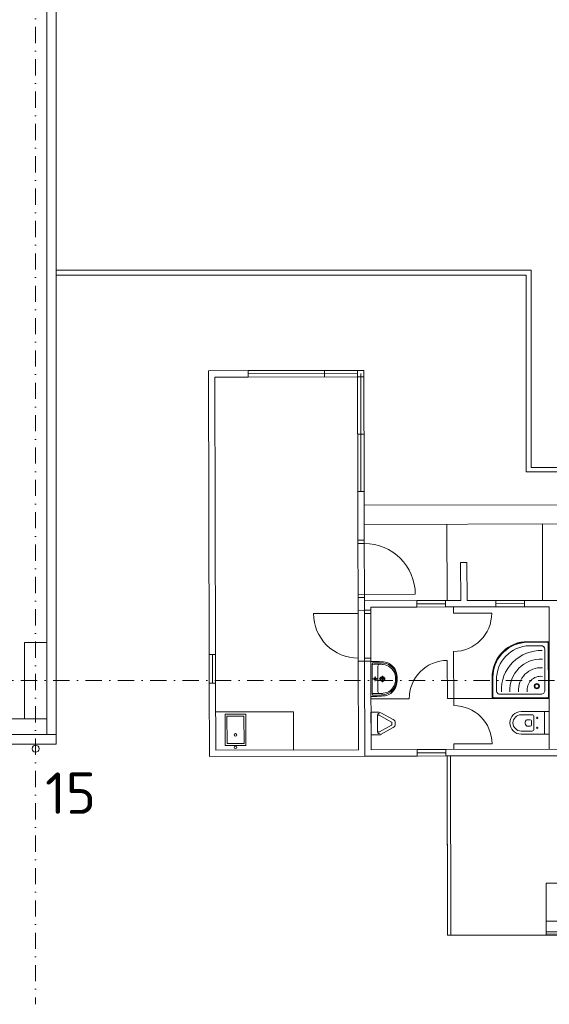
# Model space of a CAD drawing. Header units: millimetres. Extents: x -385852 to 693036, y -525006 to 444206.
# Tile 22 of 156: x 138300 to 146620, y -5085 to 10379. Entities that reach past the tile are written whole.
import ezdxf

# ---------------------------------------------------------------- set-up
doc = ezdxf.new("R2010")
doc.units = ezdxf.units.MM
doc.linetypes.add('CENTERX2', pattern=[101.6, 63.5, -12.7, 12.7, -12.7])
doc.linetypes.add('DASHDOT', pattern=[25.4, 12.7, -6.35, 0, -6.35])
for name, color, linetype, lineweight in [('A99_N_kce-rez-sil', 6, 'Continuous', 18), ('A99_N_osy', 7, 'CENTERX2', 9), ('A99_N_txt-popis-200', 240, 'Continuous', 5), ('A99_S_kce-pohl', 61, 'Continuous', 5), ('A99_S_kce-rez-sil', 7, 'Continuous', 15), ('A99_S_kce-rez-ten', 6, 'Continuous', 9), ('A99_S_sloupy', 7, 'Continuous', 5)]:
    doc.layers.add(name, color=color, linetype=linetype, lineweight=lineweight)
doc.styles.add('ad_popis 100', font='isocpeur.ttf', dxfattribs={"height": 200})

# ---------------------------------------------------------------- blocks, each defined once
blk = doc.blocks.new('wc-pud')
at = {"lineweight": 5}
for p, q in [((-178, -442), (-178, 0)), ((-178, 0), (178, 0)), ((178, 0), (178, -442)), ((-178, -75), (178, -75)), ((-128, -442), (-128, -270)), ((-98, -240), (98, -240)), ((-92, -190), (-62, -190)), ((-78, -175), (-78, -205)), ((-50, -300), (-50, -352)), ((-30, -280), (30, -280)), ((50, -300), (50, -352)), ((62, -190), (92, -190)), ((78, -175), (78, -205)), ((128, -270), (128, -442))]:
    blk.add_line(p, q, dxfattribs=at)
for centre in [(-78, -190), (78, -190)]:
    blk.add_circle(centre, 7.5, dxfattribs=at)
for centre, radius, start, end in [((-98, -270), 30, 90, 180), ((-30, -300), 20, 90, 180), ((30, -300), 20, 0, 90), ((98, -270), 30, 0, 90), ((0, -442), 178, 180, 0), ((0, -442), 128, 180, 0), ((2, -318), 61.7, 213.2659, 268.4872), ((-2, -318), 61.7, 271.5128, 326.7341)]:
    blk.add_arc(centre, radius, start, end, dxfattribs=at)
blk = doc.blocks.new('rohova-kruh90')
at = {"lineweight": 0}
for points in [[(0, 0), (874, 0, 0.40794), (896, 22), (896, 330, 0.390394), (391, 892), (22, 896, 0.409143), (0, 874)], [(7, 22, 0.406743), (22, 7), (874, 7, 0.406734), (889, 22), (889, 330, 0.39027), (391, 885), (22, 889, 0.40753), (7, 874)], [(13, 22, 0.404377), (22, 13), (874, 13, 0.404372), (883, 22), (883, 330, 0.390143), (391, 878), (22, 883, 0.404372), (13, 874)], [(125, 829, 0.407116), (67, 771), (67, 125, 0.41872), (125, 67), (771, 67, 0.418721), (829, 125), (829, 289, 0.409609), (305, 829)]]:
    blk.add_lwpolyline(points, format="xyb", close=True, dxfattribs=at)
for radius in [41.1, 30.3]:
    blk.add_circle((193, 193), radius, dxfattribs=at)
for radius, start, end in [(620, 357.6545, 92.364), (485, 356.9971, 93.0214), (350, 355.833, 94.1855), (216, 353.2059, 96.8126)]:
    blk.add_arc((132, 132), radius, start, end, dxfattribs=at)
blk = doc.blocks.new('800-100')
at = {"linetype": 'Continuous', "lineweight": 0}
for p, q in [((0, -100), (0, 800)), ((50, 0), (-850, 0)), ((-800, -100), (-800, 0)), ((50, -100), (-850, -100))]:
    blk.add_line(p, q, dxfattribs=at)
blk.add_arc((0, 0), 800, 90, 180, dxfattribs=at)

msp = doc.modelspace()

# ---------------------------------------------------------------- linework, layer by layer
at = {"layer": 'A99_N_kce-rez-sil', "linetype": 'Continuous'}
for p in [(138875.5457, -850), (138875, -850)]:
    msp.add_line(p, (138875, -1000), dxfattribs=at)
for points in [[(113550, -850), (138875.5457, -850)], [(113550, -1000), (138875, -1000)]]:
    msp.add_lwpolyline(points, dxfattribs=at)
at = {"layer": 'A99_N_kce-rez-sil', "linetype": 'Continuous', "lineweight": 15}
msp.add_circle((138550, -1070), 55, dxfattribs=at)
at = {"layer": 'A99_N_osy', "linetype": 'DASHDOT', "ltscale": 20}
for p, q in [((138550, 100200), (138550, -5085)), ((187349.6209, 0), (-3600, 0))]:
    msp.add_line(p, q, dxfattribs=at)
at = {"layer": 'A99_S_kce-pohl'}
msp.add_line((114800, -600), (138630, -600), dxfattribs=at)
at = {"layer": 'A99_S_kce-rez-sil', "linetype": 'Continuous'}
for p, q in [((138725.5457, -200), (138725.5457, 11775)), ((138875.5457, -850), (138875.5457, 11775)), ((138725.5457, -600), (138725.5457, -850))]:
    msp.add_line(p, q, dxfattribs=at)
at = {"layer": 'A99_S_kce-rez-ten', "lineweight": 9, "ltscale": 2}
for p, q in [((141267.57, 4865.6513), (141887.5686, 4866.963)), ((141887.5686, 4866.963), (141267.57, 4865.6513)), ((141267.57, 4865.6513), (141887.5686, 4866.963)), ((141887.5686, 4866.963), (141267.57, 4865.6513)), ((141277.0016, 407.6613), (141267.57, 4865.6513)), ((141277.0016, 407.6613), (141267.57, 4865.6513)), ((143707.5645, 4870.8135), (141887.5686, 4866.963)), ((143707.5645, 4870.8135), (141887.5686, 4866.963)), ((141887.7801, 4766.9633), (141887.5686, 4866.963)), ((141887.7801, 4766.9633), (141887.5686, 4866.963)), ((141887.6743, 4816.9631), (143607.6705, 4820.6021)), ((141887.6743, 4816.9631), (143607.6705, 4820.6021)), ((143087.7774, 4769.5021), (143087.5659, 4869.5018)), ((143087.7774, 4769.5021), (143087.5659, 4869.5018)), ((143661.5844, 2970.712), (143657.6704, 4820.7079)), ((143661.5844, 2970.712), (143657.6704, 4820.7079)), ((143711.5843, 2970.8178), (143707.5645, 4870.8135)), ((143707.5645, 4870.8135), (143711.5843, 2970.8178)), ((143707.7761, 4770.8138), (143707.5645, 4870.8135)), ((143711.5843, 2970.8178), (143707.5645, 4870.8135)), ((143707.5645, 4870.8135), (143711.5843, 2970.8178)), ((143707.7761, 4770.8138), (143707.5645, 4870.8135)), ((141887.7801, 4766.9633), (141367.7813, 4765.8631)), ((141887.7801, 4766.9633), (141367.7813, 4765.8631)), ((141367.7813, 4765.8631), (141377.0014, 407.8729)), ((141367.7813, 4765.8631), (141377.0014, 407.8729)), ((143607.7763, 4770.6022), (141887.7801, 4766.9633)), ((143607.7763, 4770.6022), (141887.7801, 4766.9633)), ((143607.7763, 4770.6022), (143611.5845, 2970.6062)), ((143607.7763, 4770.6022), (143611.5845, 2970.6062)), ((143613.2093, 2202.6079), (143611.5845, 2970.6062)), ((143613.2093, 2202.6079), (143611.5845, 2970.6062)), ((143711.5843, 2970.8178), (143713.2091, 2202.8195)), ((143711.5843, 2970.8178), (143713.2091, 2202.8195)), ((155520.019, 2777.8001), (143712.0455, 2752.8183)), ((155520.019, 2777.8001), (143712.0455, 2752.8183)), ((143712.6802, 2452.819), (154012.6571, 2474.6103)), ((143712.6802, 2452.819), (154012.6571, 2474.6103)), ((145015.2161, 1255.572), (145012.6773, 2455.5693)), ((145015.2161, 1255.572), (145012.6773, 2455.5693)), ((146515.2127, 1258.7455), (146512.6739, 2458.7428)), ((146515.2127, 1258.7455), (146512.6739, 2458.7428)), ((143713.2091, 2202.8195), (143613.2093, 2202.6079)), ((143713.2091, 2202.8195), (143613.2093, 2202.6079)), ((145226.6663, 1856.0207), (145326.666, 1856.2323)), ((145226.6663, 1856.0207), (145326.666, 1856.2323)), ((145227.9357, 1256.0221), (145226.6663, 1856.0207)), ((145227.9357, 1256.0221), (145226.6663, 1856.0207)), ((145327.9354, 1256.2336), (145326.666, 1856.2323)), ((145327.9354, 1256.2336), (145326.666, 1856.2323)), ((143715.1132, 1302.8215), (143615.1134, 1302.61)), ((143715.1132, 1302.8215), (143615.1134, 1302.61)), ((144540.6573, 1254.568), (143715.219, 1252.8216)), ((144540.6573, 1254.568), (143715.219, 1252.8216)), ((144540.6573, 1254.568), (143715.219, 1252.8216)), ((144540.6573, 1254.568), (143715.219, 1252.8216)), ((143715.5363, 1102.822), (143715.219, 1252.8216)), ((143715.5363, 1102.822), (143715.219, 1252.8216)), ((144990.6563, 1255.52), (144540.6573, 1254.568)), ((144990.6563, 1255.52), (144540.6573, 1254.568)), ((144540.8688, 1154.5682), (144540.6573, 1254.568)), ((144540.8688, 1154.5682), (144540.6573, 1254.568)), ((145227.9357, 1256.0221), (144990.6563, 1255.52)), ((144990.6563, 1255.52), (144990.8678, 1155.5203)), ((144990.6563, 1255.52), (144990.8678, 1155.5203)), ((145777.9344, 1257.1857), (145327.9354, 1256.2336)), ((146227.9334, 1258.1377), (145777.9344, 1257.1857)), ((146227.9334, 1258.1377), (145777.9344, 1257.1857)), ((145778.146, 1157.1859), (145777.9344, 1257.1857)), ((145778.146, 1157.1859), (145777.9344, 1257.1857)), ((147015.2116, 1259.8033), (146227.9334, 1258.1377)), ((147015.2116, 1259.8033), (146227.9334, 1258.1377)), ((146227.9334, 1258.1377), (146228.145, 1158.1379)), ((146227.9334, 1258.1377), (146228.145, 1158.1379)), ((143715.5363, 1102.822), (143615.5365, 1102.6104)), ((143715.5363, 1102.822), (143615.5365, 1102.6104)), ((143715.5363, 1102.822), (143615.5365, 1102.6104)), ((143715.5363, 1102.822), (143615.5365, 1102.6104)), ((143615.6423, 1052.6105), (143615.5365, 1102.6104)), ((143615.6423, 1052.6105), (143615.5365, 1102.6104)), ((143615.6423, 1052.6105), (143615.5365, 1102.6104)), ((143615.6423, 1052.6105), (143615.5365, 1102.6104)), ((143717.2289, 302.8238), (143715.3776, 1177.8218)), ((143717.2289, 302.8238), (143715.3776, 1177.8218)), ((143715.5363, 1102.822), (143815.5361, 1103.0335)), ((143715.5363, 1102.822), (143815.5361, 1103.0335)), ((143815.4303, 1153.0334), (144540.8688, 1154.5682)), ((143815.4303, 1153.0334), (144540.8688, 1154.5682)), ((143815.4303, 1153.0334), (143815.5361, 1103.0335)), ((143815.4303, 1153.0334), (143815.5361, 1103.0335)), ((143815.4303, 1153.0334), (143815.5361, 1103.0335)), ((143815.4303, 1153.0334), (143815.5361, 1103.0335)), ((143815.6419, 1053.0337), (143815.5361, 1103.0335)), ((143815.6419, 1053.0337), (143815.5361, 1103.0335)), ((144990.7621, 1205.5202), (144540.7631, 1204.5681)), ((144990.7621, 1205.5202), (144540.7631, 1204.5681)), ((144990.8678, 1155.5203), (144540.8688, 1154.5682)), ((144990.8678, 1155.5203), (144540.8688, 1154.5682)), ((144990.8678, 1155.5203), (145778.146, 1157.1859)), ((144990.8678, 1155.5203), (145778.146, 1157.1859)), ((145115.639, 1055.784), (145115.4274, 1155.7838)), ((145115.639, 1055.784), (145115.4274, 1155.7838)), ((146228.0392, 1208.1378), (145778.0402, 1207.1858)), ((146228.0392, 1208.1378), (145778.0402, 1207.1858)), ((146228.145, 1158.1379), (145778.146, 1157.1859)), ((146228.145, 1158.1379), (145778.146, 1157.1859)), ((146228.145, 1158.1379), (146615.424, 1158.9573)), ((146228.145, 1158.1379), (146615.424, 1158.9573)), ((146620.1631, -1081.0377), (146615.424, 1158.9573)), ((146620.1631, -1081.0377), (146615.424, 1158.9573)), ((143615.6423, 1052.6105), (142915.6439, 1051.1296)), ((143615.6423, 1052.6105), (142915.6439, 1051.1296)), ((143615.6423, 1052.6105), (142915.6439, 1051.1296)), ((143615.6423, 1052.6105), (142915.6439, 1051.1296)), ((143617.1233, 352.6121), (143615.6423, 1052.6105)), ((143617.2291, 302.6122), (143615.6423, 1052.6105)), ((143617.1233, 352.6121), (143615.6423, 1052.6105)), ((143617.2291, 302.6122), (143615.6423, 1052.6105)), ((143715.6421, 1052.8221), (143815.6419, 1053.0337)), ((143715.6421, 1052.8221), (143815.6419, 1053.0337)), ((143817.1228, 353.0352), (143815.6419, 1053.0337)), ((143817.1228, 353.0352), (143815.6419, 1053.0337)), ((145715.6376, 1057.0534), (145115.639, 1055.784)), ((145715.6376, 1057.0534), (145115.639, 1055.784)), ((141277.0016, 407.6613), (141377.0014, 407.8729)), ((141277.0016, 407.6613), (141377.0014, 407.8729)), ((141277.0016, 407.6613), (141277.9536, -42.3377)), ((141277.0016, 407.6613), (141277.9536, -42.3377)), ((141327.9535, -42.2319), (141327.0015, 407.7671)), ((141327.9535, -42.2319), (141327.0015, 407.7671)), ((141377.0014, 407.8729), (141377.9534, -42.1261)), ((141377.0014, 407.8729), (141377.9534, -42.1261)), ((143617.2291, 302.6122), (143617.1233, 352.6121)), ((143617.2291, 302.6122), (143617.1233, 352.6121)), ((143717.1231, 352.8237), (143817.1228, 353.0352)), ((143717.1231, 352.8237), (143817.1228, 353.0352)), ((143817.2286, 303.0353), (143817.1228, 353.0352)), ((143817.2286, 303.0353), (143817.1228, 353.0352)), ((145017.2048, 315.5741), (145018.4742, -284.4245)), ((145017.2048, 315.5741), (145018.4742, -284.4245)), ((145118.7068, -394.2466), (145116.9084, 455.7854)), ((145118.7068, -394.2466), (145116.9084, 455.7854)), ((143717.2289, 302.8238), (143617.2291, 302.6122)), ((143617.2291, 302.6122), (143717.2289, 302.8238)), ((143717.2289, 302.8238), (143617.2291, 302.6122)), ((143717.2289, 302.8238), (143617.2291, 302.6122)), ((143617.2291, 302.6122), (143717.2289, 302.8238)), ((143717.2289, 302.8238), (143617.2291, 302.6122)), ((143617.2291, 302.6122), (143617.3349, 252.6123)), ((143617.2291, 302.6122), (143620.1699, -1087.3847)), ((143617.2291, 302.6122), (143617.3349, 252.6123)), ((143617.2291, 302.6122), (143620.1699, -1087.3847)), ((143717.2289, 302.8238), (143817.2286, 303.0353)), ((143717.2289, 302.8238), (143817.2286, 303.0353)), ((143717.2289, 302.8238), (143720.3812, -1187.1729)), ((143720.3812, -1187.1729), (143717.2289, 302.8238)), ((143717.2289, 302.8238), (143720.3812, -1187.1729)), ((143717.2289, 302.8238), (143720.3812, -1187.1729)), ((143720.3812, -1187.1729), (143717.2289, 302.8238)), ((143717.2289, 302.8238), (143720.3812, -1187.1729)), ((143820.1694, -1086.9616), (143817.2286, 303.0353)), ((143820.1694, -1086.9616), (143817.2286, 303.0353)), ((141377.9534, -42.1261), (141277.9536, -42.3377)), ((141377.9534, -42.1261), (141277.9536, -42.3377)), ((141280.3867, -1192.3351), (141277.9536, -42.3377)), ((141280.3867, -1192.3351), (141277.9536, -42.3377)), ((141377.9534, -42.1261), (141380.1749, -1092.1238)), ((141377.9534, -42.1261), (141380.1749, -1092.1238)), ((144418.4755, -285.6939), (143818.4769, -286.9633)), ((144418.4755, -285.6939), (143818.4769, -286.9633)), ((145118.474, -284.213), (145018.4742, -284.4245)), ((145118.474, -284.213), (145018.4742, -284.4245)), ((145118.474, -284.213), (146618.4706, -281.0395)), ((145118.474, -284.213), (146618.4706, -281.0395)), ((141378.9055, -492.1251), (142601.9101, -489.5376)), ((141378.9055, -492.1251), (142601.9101, -489.5376)), ((142601.9101, -489.5376), (142603.1795, -1089.5363)), ((142601.9101, -489.5376), (142603.1795, -1089.5363)), ((147920.1602, -1078.2873), (144995.6069, -1084.4747)), ((147920.1602, -1078.2873), (144995.6069, -1084.4747)), ((145719.9748, -992.9759), (145119.9762, -994.2453)), ((145719.9748, -992.9759), (145119.9762, -994.2453)), ((145120.1665, -1084.2112), (145119.9762, -994.2453)), ((145120.1665, -1084.2112), (145119.9762, -994.2453)), ((143720.3812, -1187.1729), (141280.3867, -1192.3351)), ((143720.3812, -1187.1729), (141280.3867, -1192.3351)), ((141380.1749, -1092.1238), (143620.1699, -1087.3847)), ((141380.1749, -1092.1238), (143620.1699, -1087.3847)), ((144545.8195, -1185.4265), (143720.3812, -1187.1729)), ((144545.8195, -1185.4265), (143720.3812, -1187.1729)), ((144545.6079, -1085.4268), (143820.1694, -1086.9616)), ((144545.6079, -1085.4268), (143820.1694, -1086.9616)), ((144995.6069, -1084.4747), (144545.6079, -1085.4268)), ((144995.6069, -1084.4747), (144545.6079, -1085.4268)), ((144545.6079, -1085.4268), (144545.8195, -1185.4265)), ((144545.6079, -1085.4268), (144545.8195, -1185.4265)), ((144995.7127, -1134.4746), (144545.7137, -1135.4267)), ((144995.7127, -1134.4746), (144545.7137, -1135.4267)), ((144995.8185, -1184.4745), (144545.8195, -1185.4265)), ((144995.8185, -1184.4745), (144545.8195, -1185.4265)), ((144995.8185, -1184.4745), (144995.6069, -1084.4747)), ((144995.8185, -1184.4745), (144995.6069, -1084.4747)), ((148020.3716, -1178.0755), (144995.8185, -1184.4745)), ((148020.3716, -1178.0755), (144995.8185, -1184.4745)), ((145021.7648, -3951.3809), (145015.9108, -1184.432)), ((145021.7648, -4000), (145015.9108, -1184.432)), ((145071.7646, -3951.2751), (145065.9107, -1184.3262)), ((145071.7646, -3951.2751), (145065.9107, -1184.3262)), ((155122.587, -3163.054), (146570.1387, -3181.1482)), ((146571.7613, -3948.1016), (146570.1387, -3181.1482)), ((146571.7613, -3948.1016), (146570.1387, -3181.1482)), ((145071.8704, -4001.275), (145071.4114, -3784.3204)), ((145071.8704, -4001.275), (145071.4114, -3784.3204)), ((146571.4081, -3781.1469), (155583.8554, -3762.0795)), ((146571.4081, -3781.1469), (155583.8554, -3762.0795)), ((146571.8671, -3998.1015), (145021.7648, -4000)), ((146571.8671, -3998.1015), (145071.8704, -4001.275)), ((146571.7613, -3948.1016), (155509.2088, -3929.1929)), ((146571.7613, -3948.1016), (155509.2088, -3929.1929)), ((146571.7613, -3948.1016), (146571.8671, -3998.1015)), ((146571.7613, -3948.1016), (146571.8671, -3998.1015)), ((146571.8312, -3981.1464), (155584.2785, -3962.0791)), ((146571.8312, -3981.1464), (155584.2785, -3962.0791)), ((146571.8671, -3998.1015), (155509.3146, -3979.1928)), ((146571.8671, -3998.1015), (155509.3146, -3979.1928))]:
    msp.add_line(p, q, dxfattribs=at)
at = {"layer": 'A99_S_kce-rez-ten', "lineweight": 5, "ltscale": 2}
for p, q in [((143817.2286, 303.0353), (143817.3344, 253.0354)), ((143817.2286, 303.0353), (143817.3344, 253.0354)), ((143817.2346, 300.2), (143876.8438, 300.3261)), ((143817.2346, 300.2), (143876.8438, 300.3261)), ((143818.3982, -249.7988), (143817.2346, 300.2)), ((143818.3982, -249.7988), (143817.2346, 300.2)), ((143837.3346, 252.9856), (143841.4659, 280.2512)), ((143837.3346, 252.9856), (143841.4659, 280.2512)), ((143838.2982, -202.4998), (143837.3346, 252.9856)), ((143838.2982, -202.4998), (143837.3346, 252.9856)), ((143876.8403, 280.3261), (143841.4659, 280.2512)), ((143876.8403, 280.3261), (143841.4659, 280.2512)), ((143927.8162, 25.4333), (143927.3931, 225.4303)), ((143927.8162, 25.4333), (143927.3931, 225.4303)), ((143918.699, 25.414), (143846.9335, 25.2622)), ((143918.699, 25.414), (143846.9335, 25.2622)), ((143882.7404, 61.2209), (143882.8922, -10.5446)), ((143882.7404, 61.2209), (143882.8922, -10.5446)), ((143927.8162, 25.4333), (143928.2393, -174.5636)), ((143927.8162, 25.4333), (143928.2393, -174.5636)), ((144048.8159, 25.6893), (143948.8161, 25.4778)), ((144048.8159, 25.6893), (143948.8161, 25.4778)), ((143998.7102, 75.5834), (143998.9218, -24.4163)), ((143998.7102, 75.5834), (143998.9218, -24.4163)), ((143878.0074, -249.6727), (143818.3982, -249.7988)), ((143878.0074, -249.6727), (143818.3982, -249.7988)), ((143838.2982, -202.4998), (143842.5449, -229.7476)), ((143838.2982, -202.4998), (143842.5449, -229.7476)), ((143877.9193, -229.6728), (143842.5449, -229.7476)), ((143877.9193, -229.6728), (143842.5449, -229.7476))]:
    msp.add_line(p, q, dxfattribs=at)
at = {"layer": 'A99_S_kce-rez-ten', "lineweight": 5}
for p, q in [((143818.9229, -497.7874), (143942.6696, -497.5256)), ((143819.6757, -853.5972), (143818.9229, -497.7874)), ((143918.8546, -675.4817), (143918.6211, -565.1254)), ((143942.7669, -543.5164), (143921.339, -543.5618)), ((144142.5545, -651.3157), (143949.4466, -545.199)), ((143976.0682, -505.9384), (144169.176, -612.0551)), ((143918.8546, -675.4817), (143919.0881, -785.838)), ((144142.6547, -698.701), (143949.9976, -805.6338)), ((144169.4422, -737.8485), (143976.7851, -844.7814)), ((144148.6975, -674.9954), (144148.6681, -661.1038)), ((144148.6975, -674.9954), (144148.7269, -688.8871)), ((144199.7443, -660.9958), (144199.7737, -674.8874)), ((144199.7737, -674.8874), (144199.8031, -688.779)), ((143943.4224, -853.3354), (143819.6757, -853.5972)), ((143943.3251, -807.3446), (143921.8972, -807.39))]:
    msp.add_line(p, q, dxfattribs=at)
at = {"layer": 'A99_S_kce-rez-ten', "lineweight": 9, "ltscale": 2}
for points in [[(146334.8957, 3345.952), (146334.8957, 3345.952), (146334.8957, 6445.6513), (138880, 6445.6513), (138880, 6445.6513)], [(138880, 6365.6513), (138880, 6365.6513), (146254.8957, 6365.6513), (146254.8957, 3280), (146254.8957, 3280)], [(143609.6804, 3870.6042), (143709.6802, 3870.8158)], [(143609.6804, 3870.6042), (143709.6802, 3870.8158)], [(146254.8957, 3275.5254), (146254.8957, 3275.5254), (155520.0472, 3275.5644), (155520.0472, 3275.5644)], [(155570.0189, 2777.9059), (155570.0189, 3345.952), (146334.8957, 3345.952), (146334.8957, 3345.952)], [(143611.5845, 2970.6062), (143711.5843, 2970.8178)], [(143611.5845, 2970.6062), (143711.5843, 2970.8178)], [(143615.5365, 1102.6104), (143615.1134, 1302.61)], [(143615.5365, 1102.6104), (143615.1134, 1302.61)], [(143715.5363, 1102.822), (143715.1132, 1302.8215)], [(143715.5363, 1102.822), (143715.1132, 1302.8215)]]:
    msp.add_lwpolyline(points, dxfattribs=at)
for points in [[(143607.7763, 4770.6022), (143707.7761, 4770.8138), (143707.5645, 4870.8135), (143607.5647, 4870.602)], [(143607.7763, 4770.6022), (143707.7761, 4770.8138), (143707.5645, 4870.8135), (143607.5647, 4870.602)], [(141854.8036, -1019.2647), (141527.682, -1019.9567), (141526.6407, -527.7833), (141853.7623, -527.0912)], [(141854.8036, -1019.2647), (141527.682, -1019.9567), (141526.6407, -527.7833), (141853.7623, -527.0912)], [(141824.7402, -989.3282), (141557.6184, -989.8933), (141556.7041, -557.7197), (141823.8259, -557.1546)], [(141824.7402, -989.3282), (141557.6184, -989.8933), (141556.7041, -557.7197), (141823.8259, -557.1546)]]:
    msp.add_lwpolyline(points, close=True, dxfattribs=at)
at = {"layer": 'A99_S_kce-rez-ten', "linetype": 'ByBlock', "lineweight": 9, "ltscale": 2}
msp.add_lwpolyline([(138375, 600), (138725, 600), (138725, -600), (138375, -600)], close=True, dxfattribs=at)
at = {"layer": 'A99_S_kce-rez-ten', "lineweight": 5, "ltscale": 2}
msp.add_lwpolyline([(143817.498, 253.0358), (143817.3344, 253.0354)], dxfattribs=at)
msp.add_lwpolyline([(143817.498, 253.0358), (143817.3344, 253.0354)], dxfattribs=at)
for centre, radius in [((143882.8163, 25.3381), 20), ((143882.8163, 25.3381), 20), ((143998.816, 25.5835), 37.5), ((143998.816, 25.5835), 37.5), ((143998.816, 25.5835), 25), ((143998.816, 25.5835), 25)]:
    msp.add_circle(centre, radius, dxfattribs=at)
at = {"layer": 'A99_S_kce-rez-ten', "lineweight": 9, "ltscale": 2}
for centre in [(141690.8929, -854.2324), (141690.8929, -854.2324), (141691.3049, -1048.9518), (141691.3049, -1048.9518)]:
    msp.add_circle(centre, 20.1232, dxfattribs=at)
for centre, radius, start, end in [((143615.6423, 1052.6105), 700, 180.12121889, 270.12121889), ((143615.6423, 1052.6105), 700, 180.12121889, 270.12121889), ((143615.6423, 1052.6105), 700, 180.12121889, 270.12121889), ((143615.6423, 1052.6105), 700, 180.12121889, 270.12121889), ((145115.639, 1055.784), 600, 270.12121889, 0.12121889), ((145115.639, 1055.784), 600, 270.12121889, 0.12121889), ((145018.4742, -284.4245), 600, 90.12121889, 180.12121889), ((145018.4742, -284.4245), 600, 90.12121889, 180.12121889), ((145119.9762, -994.2453), 600, 0.12121889, 90.12121889), ((145119.9762, -994.2453), 600, 0.12121889, 90.12121889)]:
    msp.add_arc(centre, radius, start, end, dxfattribs=at)
at = {"layer": 'A99_S_kce-rez-ten', "lineweight": 5, "ltscale": 2}
for centre, radius, start, end in [((143924.9152, -1065.4482), 1321.3395, 88.5943107, 93.80044988), ((143924.9152, -1065.4482), 1321.3395, 88.5943107, 93.80044988), ((143873.1076, -1222.7639), 1503.0946, 84.6032718, 89.85771539), ((143873.1076, -1222.7639), 1503.0946, 84.6032718, 89.85771539), ((143873.1076, -1222.7639), 1523.0946, 84.61399329, 89.85944961), ((143873.1076, -1222.7639), 1523.0946, 84.61399329, 89.85944961), ((143957.393, 225.4937), 30, 90.12121889, 180.12121889), ((143957.393, 225.4937), 30, 90.12121889, 180.12121889), ((143969.8928, 58.5443), 197.3496, 78.00988647, 93.64991492), ((143969.8928, 58.5443), 197.3496, 78.00988647, 93.64991492), ((143989.5271, 36.3884), 216.2579, 53.88240345, 84.33061133), ((143989.5271, 36.3884), 216.2579, 53.88240345, 84.33061133), ((143988.3964, 41.4697), 233.6582, 42.29439278, 83.59166054), ((143988.3964, 41.4697), 233.6582, 42.29439278, 83.59166054), ((143995.0425, 64.2528), 230.3155, 37.1084411, 84.76089581), ((143995.0425, 64.2528), 230.3155, 37.1084411, 84.76089581), ((143990.8325, 39.7277), 212.7929, 13.06761841, 53.63636539), ((143990.8325, 39.7277), 212.7929, 13.06761841, 53.63636539), ((144005.6783, 57.5285), 210.0684, 8.30544189, 42.22648038), ((144005.6783, 57.5285), 210.0684, 8.30544189, 42.22648038), ((143997.041, 63.5739), 229.138, 6.09344895, 37.54533235), ((143997.041, 63.5739), 229.138, 6.09344895, 37.54533235), ((143802.3844, 25.168), 400.6625, 351.24317417, 8.9992636), ((143802.3844, 25.168), 400.6625, 351.24317417, 8.9992636), ((143817.813, 25.2006), 400.6625, 351.24317417, 8.9992636), ((143817.813, 25.2006), 400.6625, 351.24317417, 8.9992636), ((143829.1539, 25.2246), 400.6625, 351.24317417, 8.9992636), ((143829.1539, 25.2246), 400.6625, 351.24317417, 8.9992636), ((143988.4637, 9.6534), 233.6582, 276.65077723, 317.948045), ((143988.4637, 9.6534), 233.6582, 276.65077723, 317.948045), ((143995.2062, -13.1013), 230.3155, 275.48154196, 323.13399667), ((143995.2062, -13.1013), 230.3155, 275.48154196, 323.13399667), ((143990.8924, 11.4058), 212.7929, 306.60607238, 347.17481937), ((143990.8924, 11.4058), 212.7929, 306.60607238, 347.17481937), ((144005.8134, -6.3321), 210.0684, 318.0159574, 351.93699588), ((144005.8134, -6.3321), 210.0684, 318.0159574, 351.93699588), ((143997.2018, -12.4139), 229.138, 322.69710542, 354.14898882), ((143997.2018, -12.4139), 229.138, 322.69710542, 354.14898882), ((143920.333, 1118.3084), 1323.3533, 266.44595137, 271.6441636), ((143920.333, 1118.3084), 1323.3533, 266.44595137, 271.6441636), ((143867.8265, 1273.3879), 1503.0946, 270.38472238, 275.63916597), ((143867.8265, 1273.3879), 1503.0946, 270.38472238, 275.63916597), ((143867.8265, 1273.3879), 1523.0946, 270.38298816, 275.62844448), ((143867.8265, 1273.3879), 1523.0946, 270.38298816, 275.62844448), ((143958.2393, -174.5001), 30, 180.12121889, 270.12121889), ((143958.2393, -174.5001), 30, 180.12121889, 270.12121889), ((143970.0325, -7.4993), 197.3496, 266.59252285, 282.2325513), ((143970.0325, -7.4993), 197.3496, 266.59252285, 282.2325513), ((143989.5729, 14.7394), 216.2579, 275.91182644, 306.36003432), ((143989.5729, 14.7394), 216.2579, 275.91182644, 306.36003432)]:
    msp.add_arc(centre, radius, start, end, dxfattribs=at)
at = {"layer": 'A99_S_kce-rez-ten', "lineweight": 5, "extrusion": (0, 0, -1)}
for centre, major_axis, start_param, end_param in [((144023.7128, -564.9031), (105.0916, 0.2223), 3.1415926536, 3.5486334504), ((143942.1551, -533.4414), (16.3504, 0.0346), 3.5486334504, 5.2875665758), ((143942.7913, -555.0141), (63.8452, 0.1351), -1.5707963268, -1.0206213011), ((143942.7913, -555.0141), (12.769, 0.027), 4.7123889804, 5.262564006), ((144135.8991, -661.1308), (63.8452, 0.1351), -1.0206213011, 0), ((144135.8991, -661.1308), (12.769, 0.027), -1.0206213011, 0), ((144135.9579, -688.9141), (12.769, 0.027), 0, 1.0206213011), ((144135.9579, -688.9141), (63.8452, 0.1351), 0, 1.0206213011), ((144024.1797, -785.6156), (105.0916, 0.2223), 2.7345518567, 3.1415926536), ((143942.7559, -817.4222), (16.3504, 0.0346), 0.9956187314, 2.7345518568), ((143943.3008, -795.8469), (12.769, 0.027), 1.0206213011, 1.5707963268), ((143943.3008, -795.8469), (63.8452, 0.1351), 1.0206213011, 1.5707963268)]:
    msp.add_ellipse(centre, major_axis=major_axis, ratio=0.9004350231, start_param=start_param, end_param=end_param, dxfattribs=at)
at = {"layer": 'A99_S_sloupy', "linetype": 'Continuous', "lineweight": 20, "ltscale": 2}
msp.add_lwpolyline([(138375, 600), (138725, 600), (138725, -600), (138375, -600)], close=True, dxfattribs=at)

# ---------------------------------------------------------------- block references
at = {"layer": 'A99_S_kce-rez-ten', "lineweight": 9, "ltscale": 2, "rotation": 270.1212188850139}
for name, p in [('800-100', (143715.0074, 1352.8214)), ('800-100', (143715.0074, 1352.8214)), ('wc-pud', (146619.2809, -664.0445)), ('wc-pud', (146619.2809, -664.0445))]:
    msp.add_blockref(name, p, dxfattribs=at)
at = {"layer": 'A99_S_kce-rez-ten', "lineweight": 9, "ltscale": 2, "xscale": -1, "rotation": 0.1212188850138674}
msp.add_blockref('rohova-kruh90', (146618.4706, -281.0395), dxfattribs=at)
msp.add_blockref('rohova-kruh90', (146618.4706, -281.0395), dxfattribs=at)

# ---------------------------------------------------------------- texts
at = {"layer": 'A99_N_txt-popis-200', "lineweight": 0, "insert": (138700, -1443.2624), "char_height": 650, "attachment_point": 1, "style": 'ad_popis 100'}
msp.add_mtext_dynamic_manual_height_columns('15', width=832.5, gutter_width=1000, heights=[0], dxfattribs=at)

doc.saveas('drawing.dxf')
